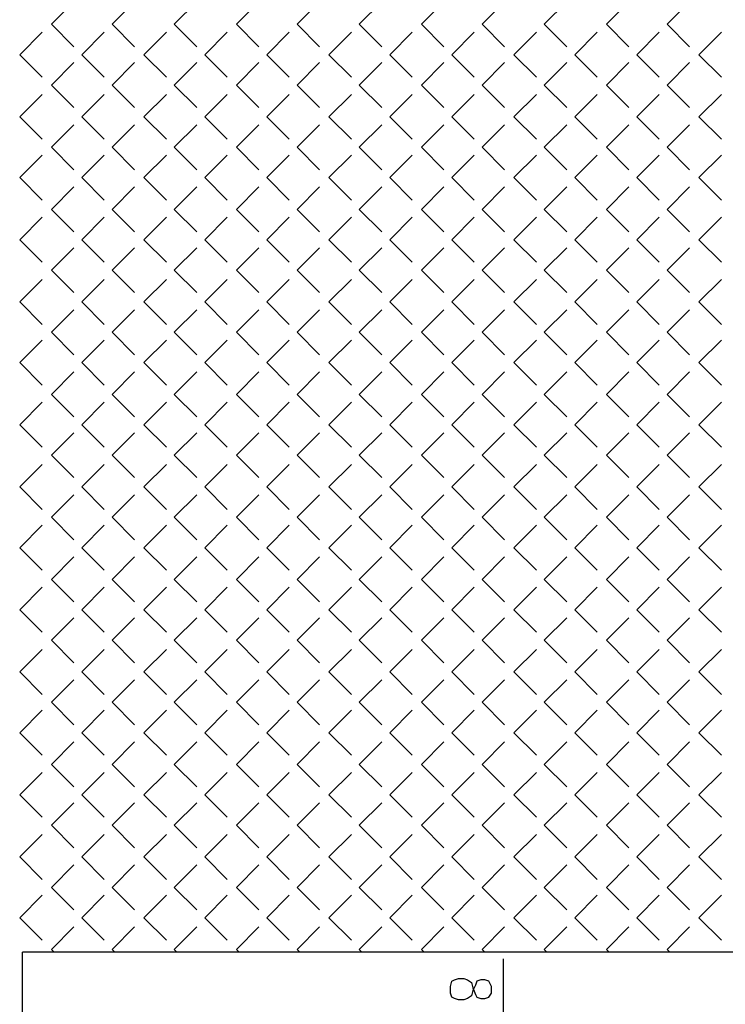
# Model space of a CAD drawing. Header units: millimetres. Extents: x -523 to 1404227, y -783705 to 1038705.
# Tile 31 of 256: x 200205 to 202466, y 10506 to 13660. Entities that reach past the tile are written whole.
import ezdxf

# ---------------------------------------------------------------- set-up
doc = ezdxf.new("R2010")
doc.units = ezdxf.units.MM
doc.linetypes.add('0.5_0.5', pattern=[1, 0.5, -0.5])
for name, color, linetype in [('PDF _0', 252, 'Continuous'), ('PDF _BA_met', 7, 'Continuous'), ('PDF _PG_ŚCIANY_DZIAŁOWE', 7, 'Continuous')]:
    doc.layers.add(name, color=color, linetype=linetype)

# ---------------------------------------------------------------- blocks, each defined once
blk = doc.blocks.new('A$Cc5eb5aaa')
at = {"layer": 'PDF _0', "lineweight": -3}
for points in [[(21439, 15037.8), (21511, 15109.7)], [(21633.7, 15037.8), (21705.7, 15109.7)], [(21832.7, 15037.8), (21904.7, 15109.7)], [(22031.7, 15037.8), (22103.7, 15109.7)], [(22226.4, 15037.8), (22298.4, 15109.7)], [(22425.4, 15037.8), (22497.4, 15109.7)], [(22624.4, 15037.8), (22696.4, 15109.7)], [(22819.1, 15037.8), (22891.1, 15109.7)], [(23018.1, 15037.8), (23090.1, 15109.7)], [(23217.1, 15037.8), (23289.1, 15109.7)], [(23411.9, 15037.8), (23483.8, 15109.7)], [(21439, 15037.8), (21511, 14965.8)], [(21633.7, 15037.8), (21705.7, 14965.8)], [(21832.7, 15037.8), (21904.7, 14965.8)], [(22031.7, 15037.8), (22103.7, 14965.8)], [(22226.4, 15037.8), (22298.4, 14965.8)], [(22425.4, 15037.8), (22497.4, 14965.8)], [(22624.4, 15037.8), (22696.4, 14965.8)], [(22819.1, 15037.8), (22891.1, 14965.8)], [(23018.1, 15037.8), (23090.1, 14965.8)], [(23217.1, 15037.8), (23289.1, 14965.8)], [(23411.9, 15037.8), (23483.8, 14965.8)], [(21337.4, 14940.4), (21409.4, 15012.4)], [(21536.4, 14940.4), (21608.3, 15012.4)], [(21735.3, 14940.4), (21807.3, 15012.4)], [(21930.1, 14940.4), (22002.1, 15012.4)], [(22129.1, 14940.4), (22201, 15012.4)], [(22328, 14940.4), (22400, 15012.4)], [(22522.8, 14940.4), (22594.8, 15012.4)], [(22721.8, 14940.4), (22793.7, 15012.4)], [(22920.8, 14940.4), (22992.7, 15012.4)], [(23115.5, 14940.4), (23187.5, 15012.4)], [(23314.5, 14940.4), (23386.4, 15012.4)], [(23513.5, 14940.4), (23585.4, 15012.4)], [(21337.4, 14940.4), (21409.4, 14868.4)], [(21536.4, 14940.4), (21608.3, 14868.4)], [(21735.3, 14940.4), (21807.3, 14868.4)], [(21930.1, 14940.4), (22002.1, 14868.4)], [(22129.1, 14940.4), (22201, 14868.4)], [(22328, 14940.4), (22400, 14868.4)], [(22522.8, 14940.4), (22594.8, 14868.4)], [(22721.8, 14940.4), (22793.7, 14868.4)], [(22920.8, 14940.4), (22992.7, 14868.4)], [(23115.5, 14940.4), (23187.5, 14868.4)], [(23314.5, 14940.4), (23386.4, 14868.4)], [(23513.5, 14940.4), (23585.4, 14868.4)], [(21439, 14843), (21511, 14915)], [(21633.7, 14843), (21705.7, 14915)], [(21832.7, 14843), (21904.7, 14915)], [(22031.7, 14843), (22103.7, 14915)], [(22226.4, 14843), (22298.4, 14915)], [(22425.4, 14843), (22497.4, 14915)], [(22624.4, 14843), (22696.4, 14915)], [(22819.1, 14843), (22891.1, 14915)], [(23018.1, 14843), (23090.1, 14915)], [(23217.1, 14843), (23289.1, 14915)], [(23411.9, 14843), (23483.8, 14915)], [(21439, 14843), (21511, 14771.1)], [(21633.7, 14843), (21705.7, 14771.1)], [(21832.7, 14843), (21904.7, 14771.1)], [(22031.7, 14843), (22103.7, 14771.1)], [(22226.4, 14843), (22298.4, 14771.1)], [(22425.4, 14843), (22497.4, 14771.1)], [(22624.4, 14843), (22696.4, 14771.1)], [(22819.1, 14843), (22891.1, 14771.1)], [(23018.1, 14843), (23090.1, 14771.1)], [(23217.1, 14843), (23289.1, 14771.1)], [(23411.9, 14843), (23483.8, 14771.1)], [(21337.4, 14741.4), (21409.4, 14813.4)], [(21536.4, 14741.4), (21608.3, 14813.4)], [(21735.3, 14741.4), (21807.3, 14813.4)], [(21930.1, 14741.4), (22002.1, 14813.4)], [(22129.1, 14741.4), (22201, 14813.4)], [(22328, 14741.4), (22400, 14813.4)], [(22522.8, 14741.4), (22594.8, 14813.4)], [(22721.8, 14741.4), (22793.7, 14813.4)], [(22920.8, 14741.4), (22992.7, 14813.4)], [(23115.5, 14741.4), (23187.5, 14813.4)], [(23314.5, 14741.4), (23386.4, 14813.4)], [(23513.5, 14741.4), (23585.4, 14813.4)], [(21337.4, 14741.4), (21409.4, 14669.5)], [(21536.4, 14741.4), (21608.3, 14669.5)], [(21735.3, 14741.4), (21807.3, 14669.5)], [(21930.1, 14741.4), (22002.1, 14669.5)], [(22129.1, 14741.4), (22201, 14669.5)], [(22328, 14741.4), (22400, 14669.5)], [(22522.8, 14741.4), (22594.8, 14669.5)], [(22721.8, 14741.4), (22793.7, 14669.5)], [(22920.8, 14741.4), (22992.7, 14669.5)], [(23115.5, 14741.4), (23187.5, 14669.5)], [(23314.5, 14741.4), (23386.4, 14669.5)], [(23513.5, 14741.4), (23585.4, 14669.5)], [(21439, 14644), (21511, 14716)], [(21633.7, 14644), (21705.7, 14716)], [(21832.7, 14644), (21904.7, 14716)], [(22031.7, 14644), (22103.7, 14716)], [(22226.4, 14644), (22298.4, 14716)], [(22425.4, 14644), (22497.4, 14716)], [(22624.4, 14644), (22696.4, 14716)], [(22819.1, 14644), (22891.1, 14716)], [(23018.1, 14644), (23090.1, 14716)], [(23217.1, 14644), (23289.1, 14716)], [(23411.9, 14644), (23483.8, 14716)], [(21439, 14644), (21511, 14572.1)], [(21633.7, 14644), (21705.7, 14572.1)], [(21832.7, 14644), (21904.7, 14572.1)], [(22031.7, 14644), (22103.7, 14572.1)], [(22226.4, 14644), (22298.4, 14572.1)], [(22425.4, 14644), (22497.4, 14572.1)], [(22624.4, 14644), (22696.4, 14572.1)], [(22819.1, 14644), (22891.1, 14572.1)], [(23018.1, 14644), (23090.1, 14572.1)], [(23217.1, 14644), (23289.1, 14572.1)], [(23411.9, 14644), (23483.8, 14572.1)], [(21337.4, 14546.7), (21409.4, 14618.6)], [(21536.4, 14546.7), (21608.3, 14618.6)], [(21735.3, 14546.7), (21807.3, 14618.6)], [(21930.1, 14546.7), (22002.1, 14618.6)], [(22129.1, 14546.7), (22201, 14618.6)], [(22328, 14546.7), (22400, 14618.6)], [(22522.8, 14546.7), (22594.8, 14618.6)], [(22721.8, 14546.7), (22793.7, 14618.6)], [(22920.8, 14546.7), (22992.7, 14618.6)], [(23115.5, 14546.7), (23187.5, 14618.6)], [(23314.5, 14546.7), (23386.4, 14618.6)], [(23513.5, 14546.7), (23585.4, 14618.6)], [(21337.4, 14546.7), (21409.4, 14474.7)], [(21536.4, 14546.7), (21608.3, 14474.7)], [(21735.3, 14546.7), (21807.3, 14474.7)], [(21930.1, 14546.7), (22002.1, 14474.7)], [(22129.1, 14546.7), (22201, 14474.7)], [(22328, 14546.7), (22400, 14474.7)], [(22522.8, 14546.7), (22594.8, 14474.7)], [(22721.8, 14546.7), (22793.7, 14474.7)], [(22920.8, 14546.7), (22992.7, 14474.7)], [(23115.5, 14546.7), (23187.5, 14474.7)], [(23314.5, 14546.7), (23386.4, 14474.7)], [(23513.5, 14546.7), (23585.4, 14474.7)], [(21439, 14445.1), (21511, 14517)], [(21633.7, 14445.1), (21705.7, 14517)], [(21832.7, 14445.1), (21904.7, 14517)], [(22031.7, 14445.1), (22103.7, 14517)], [(22226.4, 14445.1), (22298.4, 14517)], [(22425.4, 14445.1), (22497.4, 14517)], [(22624.4, 14445.1), (22696.4, 14517)], [(22819.1, 14445.1), (22891.1, 14517)], [(23018.1, 14445.1), (23090.1, 14517)], [(23217.1, 14445.1), (23289.1, 14517)], [(23411.9, 14445.1), (23483.8, 14517)], [(21337.4, 14347.7), (21409.4, 14419.7)], [(21439, 14445.1), (21511, 14373.1)], [(21536.4, 14347.7), (21608.3, 14419.7)], [(21633.7, 14445.1), (21705.7, 14373.1)], [(21735.3, 14347.7), (21807.3, 14419.7)], [(21832.7, 14445.1), (21904.7, 14373.1)], [(21930.1, 14347.7), (22002.1, 14419.7)], [(22031.7, 14445.1), (22103.7, 14373.1)], [(22129.1, 14347.7), (22201, 14419.7)], [(22226.4, 14445.1), (22298.4, 14373.1)], [(22328, 14347.7), (22400, 14419.7)], [(22425.4, 14445.1), (22497.4, 14373.1)], [(22522.8, 14347.7), (22594.8, 14419.7)], [(22624.4, 14445.1), (22696.4, 14373.1)], [(22721.8, 14347.7), (22793.7, 14419.7)], [(22819.1, 14445.1), (22891.1, 14373.1)], [(22920.8, 14347.7), (22992.7, 14419.7)], [(23018.1, 14445.1), (23090.1, 14373.1)], [(23115.5, 14347.7), (23187.5, 14419.7)], [(23217.1, 14445.1), (23289.1, 14373.1)], [(23314.5, 14347.7), (23386.4, 14419.7)], [(23411.9, 14445.1), (23483.8, 14373.1)], [(23513.5, 14347.7), (23585.4, 14419.7)], [(21337.4, 14347.7), (21409.4, 14275.7)], [(21439, 14250.3), (21511, 14322.3)], [(21536.4, 14347.7), (21608.3, 14275.7)], [(21633.7, 14250.3), (21705.7, 14322.3)], [(21735.3, 14347.7), (21807.3, 14275.7)], [(21832.7, 14250.3), (21904.7, 14322.3)], [(21930.1, 14347.7), (22002.1, 14275.7)], [(22031.7, 14250.3), (22103.7, 14322.3)], [(22129.1, 14347.7), (22201, 14275.7)], [(22226.4, 14250.3), (22298.4, 14322.3)], [(22328, 14347.7), (22400, 14275.7)], [(22425.4, 14250.3), (22497.4, 14322.3)], [(22522.8, 14347.7), (22594.8, 14275.7)], [(22624.4, 14250.3), (22696.4, 14322.3)], [(22721.8, 14347.7), (22793.7, 14275.7)], [(22819.1, 14250.3), (22891.1, 14322.3)], [(22920.8, 14347.7), (22992.7, 14275.7)], [(23018.1, 14250.3), (23090.1, 14322.3)], [(23115.5, 14347.7), (23187.5, 14275.7)], [(23217.1, 14250.3), (23289.1, 14322.3)], [(23314.5, 14347.7), (23386.4, 14275.7)], [(23411.9, 14250.3), (23483.8, 14322.3)], [(23513.5, 14347.7), (23585.4, 14275.7)], [(21439, 14250.3), (21511, 14178.4)], [(21633.7, 14250.3), (21705.7, 14178.4)], [(21832.7, 14250.3), (21904.7, 14178.4)], [(22031.7, 14250.3), (22103.7, 14178.4)], [(22226.4, 14250.3), (22298.4, 14178.4)], [(22425.4, 14250.3), (22497.4, 14178.4)], [(22624.4, 14250.3), (22696.4, 14178.4)], [(22819.1, 14250.3), (22891.1, 14178.4)], [(23018.1, 14250.3), (23090.1, 14178.4)], [(23217.1, 14250.3), (23289.1, 14178.4)], [(23411.9, 14250.3), (23483.8, 14178.4)], [(21337.4, 14148.7), (21409.4, 14220.7)], [(21536.4, 14148.7), (21608.3, 14220.7)], [(21735.3, 14148.7), (21807.3, 14220.7)], [(21930.1, 14148.7), (22002.1, 14220.7)], [(22129.1, 14148.7), (22201, 14220.7)], [(22328, 14148.7), (22400, 14220.7)], [(22522.8, 14148.7), (22594.8, 14220.7)], [(22721.8, 14148.7), (22793.7, 14220.7)], [(22920.8, 14148.7), (22992.7, 14220.7)], [(23115.5, 14148.7), (23187.5, 14220.7)], [(23314.5, 14148.7), (23386.4, 14220.7)], [(23513.5, 14148.7), (23585.4, 14220.7)], [(21337.4, 14148.7), (21409.4, 14076.7)], [(21536.4, 14148.7), (21608.3, 14076.7)], [(21735.3, 14148.7), (21807.3, 14076.7)], [(21930.1, 14148.7), (22002.1, 14076.7)], [(22129.1, 14148.7), (22201, 14076.7)], [(22328, 14148.7), (22400, 14076.7)], [(22522.8, 14148.7), (22594.8, 14076.7)], [(22721.8, 14148.7), (22793.7, 14076.7)], [(22920.8, 14148.7), (22992.7, 14076.7)], [(23115.5, 14148.7), (23187.5, 14076.7)], [(23314.5, 14148.7), (23386.4, 14076.7)], [(23513.5, 14148.7), (23585.4, 14076.7)], [(21439, 14051.3), (21511, 14123.3)], [(21633.7, 14051.3), (21705.7, 14123.3)], [(21832.7, 14051.3), (21904.7, 14123.3)], [(22031.7, 14051.3), (22103.7, 14123.3)], [(22226.4, 14051.3), (22298.4, 14123.3)], [(22425.4, 14051.3), (22497.4, 14123.3)], [(22624.4, 14051.3), (22696.4, 14123.3)], [(22819.1, 14051.3), (22891.1, 14123.3)], [(23018.1, 14051.3), (23090.1, 14123.3)], [(23217.1, 14051.3), (23289.1, 14123.3)], [(23411.9, 14051.3), (23483.8, 14123.3)], [(21439, 14051.3), (21511, 13979.4)], [(21633.7, 14051.3), (21705.7, 13979.4)], [(21832.7, 14051.3), (21904.7, 13979.4)], [(22031.7, 14051.3), (22103.7, 13979.4)], [(22226.4, 14051.3), (22298.4, 13979.4)], [(22425.4, 14051.3), (22497.4, 13979.4)], [(22624.4, 14051.3), (22696.4, 13979.4)], [(22819.1, 14051.3), (22891.1, 13979.4)], [(23018.1, 14051.3), (23090.1, 13979.4)], [(23217.1, 14051.3), (23289.1, 13979.4)], [(23411.9, 14051.3), (23483.8, 13979.4)], [(21337.4, 13954), (21409.4, 14025.9)], [(21536.4, 13954), (21608.3, 14025.9)], [(21735.3, 13954), (21807.3, 14025.9)], [(21930.1, 13954), (22002.1, 14025.9)], [(22129.1, 13954), (22201, 14025.9)], [(22328, 13954), (22400, 14025.9)], [(22522.8, 13954), (22594.8, 14025.9)], [(22721.8, 13954), (22793.7, 14025.9)], [(22920.8, 13954), (22992.7, 14025.9)], [(23115.5, 13954), (23187.5, 14025.9)], [(23314.5, 13954), (23386.4, 14025.9)], [(23513.5, 13954), (23585.4, 14025.9)], [(21337.4, 13954), (21409.4, 13882)], [(21536.4, 13954), (21608.3, 13882)], [(21735.3, 13954), (21807.3, 13882)], [(21930.1, 13954), (22002.1, 13882)], [(22129.1, 13954), (22201, 13882)], [(22328, 13954), (22400, 13882)], [(22522.8, 13954), (22594.8, 13882)], [(22721.8, 13954), (22793.7, 13882)], [(22920.8, 13954), (22992.7, 13882)], [(23115.5, 13954), (23187.5, 13882)], [(23314.5, 13954), (23386.4, 13882)], [(23513.5, 13954), (23585.4, 13882)], [(21439, 13852.4), (21511, 13924.3)], [(21633.7, 13852.4), (21705.7, 13924.3)], [(21832.7, 13852.4), (21904.7, 13924.3)], [(22031.7, 13852.4), (22103.7, 13924.3)], [(22226.4, 13852.4), (22298.4, 13924.3)], [(22425.4, 13852.4), (22497.4, 13924.3)], [(22624.4, 13852.4), (22696.4, 13924.3)], [(22819.1, 13852.4), (22891.1, 13924.3)], [(23018.1, 13852.4), (23090.1, 13924.3)], [(23217.1, 13852.4), (23289.1, 13924.3)], [(23411.9, 13852.4), (23483.8, 13924.3)], [(21439, 13852.4), (21511, 13780.4)], [(21633.7, 13852.4), (21705.7, 13780.4)], [(21832.7, 13852.4), (21904.7, 13780.4)], [(22031.7, 13852.4), (22103.7, 13780.4)], [(22226.4, 13852.4), (22298.4, 13780.4)], [(22425.4, 13852.4), (22497.4, 13780.4)], [(22624.4, 13852.4), (22696.4, 13780.4)], [(22819.1, 13852.4), (22891.1, 13780.4)], [(23018.1, 13852.4), (23090.1, 13780.4)], [(23217.1, 13852.4), (23289.1, 13780.4)], [(23411.9, 13852.4), (23483.8, 13780.4)], [(21337.4, 13755), (21409.4, 13827)], [(21536.4, 13755), (21608.3, 13827)], [(21735.3, 13755), (21807.3, 13827)], [(21930.1, 13755), (22002.1, 13827)], [(22129.1, 13755), (22201, 13827)], [(22328, 13755), (22400, 13827)], [(22522.8, 13755), (22594.8, 13827)], [(22721.8, 13755), (22793.7, 13827)], [(22920.8, 13755), (22992.7, 13827)], [(23115.5, 13755), (23187.5, 13827)], [(23314.5, 13755), (23386.4, 13827)], [(23513.5, 13755), (23585.4, 13827)], [(21337.4, 13755), (21409.4, 13683)], [(21536.4, 13755), (21608.3, 13683)], [(21735.3, 13755), (21807.3, 13683)], [(21930.1, 13755), (22002.1, 13683)], [(22129.1, 13755), (22201, 13683)], [(22328, 13755), (22400, 13683)], [(22522.8, 13755), (22594.8, 13683)], [(22721.8, 13755), (22793.7, 13683)], [(22920.8, 13755), (22992.7, 13683)], [(23115.5, 13755), (23187.5, 13683)], [(23314.5, 13755), (23386.4, 13683)], [(23513.5, 13755), (23585.4, 13683)], [(21439, 13657.6), (21511, 13729.6)], [(21633.7, 13657.6), (21705.7, 13729.6)], [(21832.7, 13657.6), (21904.7, 13729.6)], [(22031.7, 13657.6), (22103.7, 13729.6)], [(22226.4, 13657.6), (22298.4, 13729.6)], [(22425.4, 13657.6), (22497.4, 13729.6)], [(22624.4, 13657.6), (22696.4, 13729.6)], [(22819.1, 13657.6), (22891.1, 13729.6)], [(23018.1, 13657.6), (23090.1, 13729.6)], [(23217.1, 13657.6), (23289.1, 13729.6)], [(23411.9, 13657.6), (23483.8, 13729.6)], [(21439, 13657.6), (21511, 13585.6)], [(21633.7, 13657.6), (21705.7, 13585.6)], [(21832.7, 13657.6), (21904.7, 13585.6)], [(22031.7, 13657.6), (22103.7, 13585.6)], [(22226.4, 13657.6), (22298.4, 13585.6)], [(22425.4, 13657.6), (22497.4, 13585.6)], [(22624.4, 13657.6), (22696.4, 13585.6)], [(22819.1, 13657.6), (22891.1, 13585.6)], [(23018.1, 13657.6), (23090.1, 13585.6)], [(23217.1, 13657.6), (23289.1, 13585.6)], [(23411.9, 13657.6), (23483.8, 13585.6)], [(21337.4, 13556), (21409.4, 13628)], [(21536.4, 13556), (21608.3, 13628)], [(21735.3, 13556), (21807.3, 13628)], [(21930.1, 13556), (22002.1, 13628)], [(22129.1, 13556), (22201, 13628)], [(22328, 13556), (22400, 13628)], [(22522.8, 13556), (22594.8, 13628)], [(22721.8, 13556), (22793.7, 13628)], [(22920.8, 13556), (22992.7, 13628)], [(23115.5, 13556), (23187.5, 13628)], [(23314.5, 13556), (23386.4, 13628)], [(23513.5, 13556), (23585.4, 13628)], [(21337.4, 13556), (21409.4, 13484)], [(21536.4, 13556), (21608.3, 13484)], [(21735.3, 13556), (21807.3, 13484)], [(21930.1, 13556), (22002.1, 13484)], [(22129.1, 13556), (22201, 13484)], [(22328, 13556), (22400, 13484)], [(22522.8, 13556), (22594.8, 13484)], [(22721.8, 13556), (22793.7, 13484)], [(22920.8, 13556), (22992.7, 13484)], [(23115.5, 13556), (23187.5, 13484)], [(23314.5, 13556), (23386.4, 13484)], [(23513.5, 13556), (23585.4, 13484)], [(21439, 13458.6), (21511, 13530.6)], [(21633.7, 13458.6), (21705.7, 13530.6)], [(21832.7, 13458.6), (21904.7, 13530.6)], [(22031.7, 13458.6), (22103.7, 13530.6)], [(22226.4, 13458.6), (22298.4, 13530.6)], [(22425.4, 13458.6), (22497.4, 13530.6)], [(22624.4, 13458.6), (22696.4, 13530.6)], [(22819.1, 13458.6), (22891.1, 13530.6)], [(23018.1, 13458.6), (23090.1, 13530.6)], [(23217.1, 13458.6), (23289.1, 13530.6)], [(23411.9, 13458.6), (23483.8, 13530.6)], [(21439, 13458.6), (21511, 13386.7)], [(21633.7, 13458.6), (21705.7, 13386.7)], [(21832.7, 13458.6), (21904.7, 13386.7)], [(22031.7, 13458.6), (22103.7, 13386.7)], [(22226.4, 13458.6), (22298.4, 13386.7)], [(22425.4, 13458.6), (22497.4, 13386.7)], [(22624.4, 13458.6), (22696.4, 13386.7)], [(22819.1, 13458.6), (22891.1, 13386.7)], [(23018.1, 13458.6), (23090.1, 13386.7)], [(23217.1, 13458.6), (23289.1, 13386.7)], [(23411.9, 13458.6), (23483.8, 13386.7)], [(21337.4, 13361.3), (21409.4, 13433.2)], [(21536.4, 13361.3), (21608.3, 13433.2)], [(21735.3, 13361.3), (21807.3, 13433.2)], [(21930.1, 13361.3), (22002.1, 13433.2)], [(22129.1, 13361.3), (22201, 13433.2)], [(22328, 13361.3), (22400, 13433.2)], [(22522.8, 13361.3), (22594.8, 13433.2)], [(22721.8, 13361.3), (22793.7, 13433.2)], [(22920.8, 13361.3), (22992.7, 13433.2)], [(23115.5, 13361.3), (23187.5, 13433.2)], [(23314.5, 13361.3), (23386.4, 13433.2)], [(23513.5, 13361.3), (23585.4, 13433.2)], [(21337.4, 13361.3), (21409.4, 13289.3)], [(21536.4, 13361.3), (21608.3, 13289.3)], [(21735.3, 13361.3), (21807.3, 13289.3)], [(21930.1, 13361.3), (22002.1, 13289.3)], [(22129.1, 13361.3), (22201, 13289.3)], [(22328, 13361.3), (22400, 13289.3)], [(22522.8, 13361.3), (22594.8, 13289.3)], [(22721.8, 13361.3), (22793.7, 13289.3)], [(22920.8, 13361.3), (22992.7, 13289.3)], [(23115.5, 13361.3), (23187.5, 13289.3)], [(23314.5, 13361.3), (23386.4, 13289.3)], [(23513.5, 13361.3), (23585.4, 13289.3)], [(21439, 13259.7), (21511, 13331.6)], [(21633.7, 13259.7), (21705.7, 13331.6)], [(21832.7, 13259.7), (21904.7, 13331.6)], [(22031.7, 13259.7), (22103.7, 13331.6)], [(22226.4, 13259.7), (22298.4, 13331.6)], [(22425.4, 13259.7), (22497.4, 13331.6)], [(22624.4, 13259.7), (22696.4, 13331.6)], [(22819.1, 13259.7), (22891.1, 13331.6)], [(23018.1, 13259.7), (23090.1, 13331.6)], [(23217.1, 13259.7), (23289.1, 13331.6)], [(23411.9, 13259.7), (23483.8, 13331.6)], [(21439, 13259.7), (21511, 13187.7)], [(21633.7, 13259.7), (21705.7, 13187.7)], [(21832.7, 13259.7), (21904.7, 13187.7)], [(22031.7, 13259.7), (22103.7, 13187.7)], [(22226.4, 13259.7), (22298.4, 13187.7)], [(22425.4, 13259.7), (22497.4, 13187.7)], [(22624.4, 13259.7), (22696.4, 13187.7)], [(22819.1, 13259.7), (22891.1, 13187.7)], [(23018.1, 13259.7), (23090.1, 13187.7)], [(23217.1, 13259.7), (23289.1, 13187.7)], [(23411.9, 13259.7), (23483.8, 13187.7)], [(21337.4, 13162.3), (21409.4, 13234.3)], [(21536.4, 13162.3), (21608.3, 13234.3)], [(21735.3, 13162.3), (21807.3, 13234.3)], [(21930.1, 13162.3), (22002.1, 13234.3)], [(22129.1, 13162.3), (22201, 13234.3)], [(22328, 13162.3), (22400, 13234.3)], [(22522.8, 13162.3), (22594.8, 13234.3)], [(22721.8, 13162.3), (22793.7, 13234.3)], [(22920.8, 13162.3), (22992.7, 13234.3)], [(23115.5, 13162.3), (23187.5, 13234.3)], [(23314.5, 13162.3), (23386.4, 13234.3)], [(23513.5, 13162.3), (23585.4, 13234.3)], [(21337.4, 13162.3), (21409.4, 13090.3)], [(21536.4, 13162.3), (21608.3, 13090.3)], [(21735.3, 13162.3), (21807.3, 13090.3)], [(21930.1, 13162.3), (22002.1, 13090.3)], [(22129.1, 13162.3), (22201, 13090.3)], [(22328, 13162.3), (22400, 13090.3)], [(22522.8, 13162.3), (22594.8, 13090.3)], [(22721.8, 13162.3), (22793.7, 13090.3)], [(22920.8, 13162.3), (22992.7, 13090.3)], [(23115.5, 13162.3), (23187.5, 13090.3)], [(23314.5, 13162.3), (23386.4, 13090.3)], [(23513.5, 13162.3), (23585.4, 13090.3)], [(21439, 13064.9), (21511, 13136.9)], [(21633.7, 13064.9), (21705.7, 13136.9)], [(21832.7, 13064.9), (21904.7, 13136.9)], [(22031.7, 13064.9), (22103.7, 13136.9)], [(22226.4, 13064.9), (22298.4, 13136.9)], [(22425.4, 13064.9), (22497.4, 13136.9)], [(22624.4, 13064.9), (22696.4, 13136.9)], [(22819.1, 13064.9), (22891.1, 13136.9)], [(23018.1, 13064.9), (23090.1, 13136.9)], [(23217.1, 13064.9), (23289.1, 13136.9)], [(23411.9, 13064.9), (23483.8, 13136.9)], [(21439, 13064.9), (21511, 12992.9)], [(21633.7, 13064.9), (21705.7, 12992.9)], [(21832.7, 13064.9), (21904.7, 12992.9)], [(22031.7, 13064.9), (22103.7, 12992.9)], [(22226.4, 13064.9), (22298.4, 12992.9)], [(22425.4, 13064.9), (22497.4, 12992.9)], [(22624.4, 13064.9), (22696.4, 12992.9)], [(22819.1, 13064.9), (22891.1, 12992.9)], [(23018.1, 13064.9), (23090.1, 12992.9)], [(23217.1, 13064.9), (23289.1, 12992.9)], [(23411.9, 13064.9), (23483.8, 12992.9)], [(21337.4, 12963.3), (21409.4, 13035.3)], [(21536.4, 12963.3), (21608.3, 13035.3)], [(21735.3, 12963.3), (21807.3, 13035.3)], [(21930.1, 12963.3), (22002.1, 13035.3)], [(22129.1, 12963.3), (22201, 13035.3)], [(22328, 12963.3), (22400, 13035.3)], [(22522.8, 12963.3), (22594.8, 13035.3)], [(22721.8, 12963.3), (22793.7, 13035.3)], [(22920.8, 12963.3), (22992.7, 13035.3)], [(23115.5, 12963.3), (23187.5, 13035.3)], [(23314.5, 12963.3), (23386.4, 13035.3)], [(23513.5, 12963.3), (23585.4, 13035.3)], [(21337.4, 12963.3), (21409.4, 12891.3)], [(21536.4, 12963.3), (21608.3, 12891.3)], [(21735.3, 12963.3), (21807.3, 12891.3)], [(21930.1, 12963.3), (22002.1, 12891.3)], [(22129.1, 12963.3), (22201, 12891.3)], [(22328, 12963.3), (22400, 12891.3)], [(22522.8, 12963.3), (22594.8, 12891.3)], [(22721.8, 12963.3), (22793.7, 12891.3)], [(22920.8, 12963.3), (22992.7, 12891.3)], [(23115.5, 12963.3), (23187.5, 12891.3)], [(23314.5, 12963.3), (23386.4, 12891.3)], [(23513.5, 12963.3), (23585.4, 12891.3)], [(21439, 12865.9), (21511, 12937.9)], [(21633.7, 12865.9), (21705.7, 12937.9)], [(21832.7, 12865.9), (21904.7, 12937.9)], [(22031.7, 12865.9), (22103.7, 12937.9)], [(22226.4, 12865.9), (22298.4, 12937.9)], [(22425.4, 12865.9), (22497.4, 12937.9)], [(22624.4, 12865.9), (22696.4, 12937.9)], [(22819.1, 12865.9), (22891.1, 12937.9)], [(23018.1, 12865.9), (23090.1, 12937.9)], [(23217.1, 12865.9), (23289.1, 12937.9)], [(23411.9, 12865.9), (23483.8, 12937.9)], [(21337.4, 12768.6), (21409.4, 12840.5)], [(21439, 12865.9), (21511, 12794)], [(21536.4, 12768.6), (21608.3, 12840.5)], [(21633.7, 12865.9), (21705.7, 12794)], [(21735.3, 12768.6), (21807.3, 12840.5)], [(21832.7, 12865.9), (21904.7, 12794)], [(21930.1, 12768.6), (22002.1, 12840.5)], [(22031.7, 12865.9), (22103.7, 12794)], [(22129.1, 12768.6), (22201, 12840.5)], [(22226.4, 12865.9), (22298.4, 12794)], [(22328, 12768.6), (22400, 12840.5)], [(22425.4, 12865.9), (22497.4, 12794)], [(22522.8, 12768.6), (22594.8, 12840.5)], [(22624.4, 12865.9), (22696.4, 12794)], [(22721.8, 12768.6), (22793.7, 12840.5)], [(22819.1, 12865.9), (22891.1, 12794)], [(22920.8, 12768.6), (22992.7, 12840.5)], [(23018.1, 12865.9), (23090.1, 12794)], [(23115.5, 12768.6), (23187.5, 12840.5)], [(23217.1, 12865.9), (23289.1, 12794)], [(23314.5, 12768.6), (23386.4, 12840.5)], [(23411.9, 12865.9), (23483.8, 12794)], [(23513.5, 12768.6), (23585.4, 12840.5)], [(21337.4, 12768.6), (21409.4, 12696.6)], [(21536.4, 12768.6), (21608.3, 12696.6)], [(21735.3, 12768.6), (21807.3, 12696.6)], [(21930.1, 12768.6), (22002.1, 12696.6)], [(22129.1, 12768.6), (22201, 12696.6)], [(22328, 12768.6), (22400, 12696.6)], [(22522.8, 12768.6), (22594.8, 12696.6)], [(22721.8, 12768.6), (22793.7, 12696.6)], [(22920.8, 12768.6), (22992.7, 12696.6)], [(23115.5, 12768.6), (23187.5, 12696.6)], [(23314.5, 12768.6), (23386.4, 12696.6)], [(23513.5, 12768.6), (23585.4, 12696.6)], [(21439, 12667), (21511, 12738.9)], [(21633.7, 12667), (21705.7, 12738.9)], [(21832.7, 12667), (21904.7, 12738.9)], [(22031.7, 12667), (22103.7, 12738.9)], [(22226.4, 12667), (22298.4, 12738.9)], [(22425.4, 12667), (22497.4, 12738.9)], [(22624.4, 12667), (22696.4, 12738.9)], [(22819.1, 12667), (22891.1, 12738.9)], [(23018.1, 12667), (23090.1, 12738.9)], [(23217.1, 12667), (23289.1, 12738.9)], [(23411.9, 12667), (23483.8, 12738.9)], [(21439, 12667), (21511, 12595)], [(21633.7, 12667), (21705.7, 12595)], [(21832.7, 12667), (21904.7, 12595)], [(22031.7, 12667), (22103.7, 12595)], [(22226.4, 12667), (22298.4, 12595)], [(22425.4, 12667), (22497.4, 12595)], [(22624.4, 12667), (22696.4, 12595)], [(22819.1, 12667), (22891.1, 12595)], [(23018.1, 12667), (23090.1, 12595)], [(23217.1, 12667), (23289.1, 12595)], [(23411.9, 12667), (23483.8, 12595)], [(21337.4, 12569.6), (21409.4, 12641.6)], [(21536.4, 12569.6), (21608.3, 12641.6)], [(21735.3, 12569.6), (21807.3, 12641.6)], [(21930.1, 12569.6), (22002.1, 12641.6)], [(22129.1, 12569.6), (22201, 12641.6)], [(22328, 12569.6), (22400, 12641.6)], [(22522.8, 12569.6), (22594.8, 12641.6)], [(22721.8, 12569.6), (22793.7, 12641.6)], [(22920.8, 12569.6), (22992.7, 12641.6)], [(23115.5, 12569.6), (23187.5, 12641.6)], [(23314.5, 12569.6), (23386.4, 12641.6)], [(23513.5, 12569.6), (23585.4, 12641.6)], [(21337.4, 12569.6), (21409.4, 12497.6)], [(21536.4, 12569.6), (21608.3, 12497.6)], [(21735.3, 12569.6), (21807.3, 12497.6)], [(21930.1, 12569.6), (22002.1, 12497.6)], [(22129.1, 12569.6), (22201, 12497.6)], [(22328, 12569.6), (22400, 12497.6)], [(22522.8, 12569.6), (22594.8, 12497.6)], [(22721.8, 12569.6), (22793.7, 12497.6)], [(22920.8, 12569.6), (22992.7, 12497.6)], [(23115.5, 12569.6), (23187.5, 12497.6)], [(23314.5, 12569.6), (23386.4, 12497.6)], [(23513.5, 12569.6), (23585.4, 12497.6)], [(21439, 12472.2), (21511, 12544.2)], [(21633.7, 12472.2), (21705.7, 12544.2)], [(21832.7, 12472.2), (21904.7, 12544.2)], [(22031.7, 12472.2), (22103.7, 12544.2)], [(22226.4, 12472.2), (22298.4, 12544.2)], [(22425.4, 12472.2), (22497.4, 12544.2)], [(22624.4, 12472.2), (22696.4, 12544.2)], [(22819.1, 12472.2), (22891.1, 12544.2)], [(23018.1, 12472.2), (23090.1, 12544.2)], [(23217.1, 12472.2), (23289.1, 12544.2)], [(23411.9, 12472.2), (23483.8, 12544.2)], [(21439, 12472.2), (21511, 12400.2)], [(21633.7, 12472.2), (21705.7, 12400.2)], [(21832.7, 12472.2), (21904.7, 12400.2)], [(22031.7, 12472.2), (22103.7, 12400.2)], [(22226.4, 12472.2), (22298.4, 12400.2)], [(22425.4, 12472.2), (22497.4, 12400.2)], [(22624.4, 12472.2), (22696.4, 12400.2)], [(22819.1, 12472.2), (22891.1, 12400.2)], [(23018.1, 12472.2), (23090.1, 12400.2)], [(23217.1, 12472.2), (23289.1, 12400.2)], [(23411.9, 12472.2), (23483.8, 12400.2)], [(21337.4, 12370.6), (21409.4, 12442.6)], [(21536.4, 12370.6), (21608.3, 12442.6)], [(21735.3, 12370.6), (21807.3, 12442.6)], [(21930.1, 12370.6), (22002.1, 12442.6)], [(22129.1, 12370.6), (22201, 12442.6)], [(22328, 12370.6), (22400, 12442.6)], [(22522.8, 12370.6), (22594.8, 12442.6)], [(22721.8, 12370.6), (22793.7, 12442.6)], [(22920.8, 12370.6), (22992.7, 12442.6)], [(23115.5, 12370.6), (23187.5, 12442.6)], [(23314.5, 12370.6), (23386.4, 12442.6)], [(23513.5, 12370.6), (23585.4, 12442.6)], [(21337.4, 12370.6), (21409.4, 12298.6)], [(21536.4, 12370.6), (21608.3, 12298.6)], [(21735.3, 12370.6), (21807.3, 12298.6)], [(21930.1, 12370.6), (22002.1, 12298.6)], [(22129.1, 12370.6), (22201, 12298.6)], [(22328, 12370.6), (22400, 12298.6)], [(22522.8, 12370.6), (22594.8, 12298.6)], [(22721.8, 12370.6), (22793.7, 12298.6)], [(22920.8, 12370.6), (22992.7, 12298.6)], [(23115.5, 12370.6), (23187.5, 12298.6)], [(23314.5, 12370.6), (23386.4, 12298.6)], [(23513.5, 12370.6), (23585.4, 12298.6)], [(21439, 12273.2), (21511, 12345.2)], [(21633.7, 12273.2), (21705.7, 12345.2)], [(21832.7, 12273.2), (21904.7, 12345.2)], [(22031.7, 12273.2), (22103.7, 12345.2)], [(22226.4, 12273.2), (22298.4, 12345.2)], [(22425.4, 12273.2), (22497.4, 12345.2)], [(22624.4, 12273.2), (22696.4, 12345.2)], [(22819.1, 12273.2), (22891.1, 12345.2)], [(23018.1, 12273.2), (23090.1, 12345.2)], [(23217.1, 12273.2), (23289.1, 12345.2)], [(23411.9, 12273.2), (23483.8, 12345.2)], [(21439, 12273.2), (21511, 12201.3)], [(21633.7, 12273.2), (21705.7, 12201.3)], [(21832.7, 12273.2), (21904.7, 12201.3)], [(22031.7, 12273.2), (22103.7, 12201.3)], [(22226.4, 12273.2), (22298.4, 12201.3)], [(22425.4, 12273.2), (22497.4, 12201.3)], [(22624.4, 12273.2), (22696.4, 12201.3)], [(22819.1, 12273.2), (22891.1, 12201.3)], [(23018.1, 12273.2), (23090.1, 12201.3)], [(23217.1, 12273.2), (23289.1, 12201.3)], [(23411.9, 12273.2), (23483.8, 12201.3)], [(21337.4, 12175.9), (21409.4, 12247.8)], [(21536.4, 12175.9), (21608.3, 12247.8)], [(21735.3, 12175.9), (21807.3, 12247.8)], [(21930.1, 12175.9), (22002.1, 12247.8)], [(22129.1, 12175.9), (22201, 12247.8)], [(22328, 12175.9), (22400, 12247.8)], [(22522.8, 12175.9), (22594.8, 12247.8)], [(22721.8, 12175.9), (22793.7, 12247.8)], [(22920.8, 12175.9), (22992.7, 12247.8)], [(23115.5, 12175.9), (23187.5, 12247.8)], [(23314.5, 12175.9), (23386.4, 12247.8)], [(23513.5, 12175.9), (23585.4, 12247.8)], [(21337.4, 12175.9), (21409.4, 12103.9)], [(21536.4, 12175.9), (21608.3, 12103.9)], [(21735.3, 12175.9), (21807.3, 12103.9)], [(21930.1, 12175.9), (22002.1, 12103.9)], [(22129.1, 12175.9), (22201, 12103.9)], [(22328, 12175.9), (22400, 12103.9)], [(22522.8, 12175.9), (22594.8, 12103.9)], [(22721.8, 12175.9), (22793.7, 12103.9)], [(22920.8, 12175.9), (22992.7, 12103.9)], [(23115.5, 12175.9), (23187.5, 12103.9)], [(23314.5, 12175.9), (23386.4, 12103.9)], [(23513.5, 12175.9), (23585.4, 12103.9)], [(21439, 12074.2), (21511, 12146.2)], [(21633.7, 12074.2), (21705.7, 12146.2)], [(21832.7, 12074.2), (21904.7, 12146.2)], [(22031.7, 12074.2), (22103.7, 12146.2)], [(22226.4, 12074.2), (22298.4, 12146.2)], [(22425.4, 12074.2), (22497.4, 12146.2)], [(22624.4, 12074.2), (22696.4, 12146.2)], [(22819.1, 12074.2), (22891.1, 12146.2)], [(23018.1, 12074.2), (23090.1, 12146.2)], [(23217.1, 12074.2), (23289.1, 12146.2)], [(23411.9, 12074.2), (23483.8, 12146.2)], [(21439, 12074.2), (21447.5, 12065.8)], [(21633.7, 12074.2), (21642.2, 12065.8)], [(21832.7, 12074.2), (21841.2, 12065.8)], [(22031.7, 12074.2), (22040.2, 12065.8)], [(22226.4, 12074.2), (22234.9, 12065.8)], [(22425.4, 12074.2), (22433.9, 12065.8)], [(22624.4, 12074.2), (22632.9, 12065.8)], [(22819.1, 12074.2), (22827.6, 12065.8)], [(23018.1, 12074.2), (23026.6, 12065.8)], [(23217.1, 12074.2), (23225.6, 12065.8)], [(23411.9, 12074.2), (23420.3, 12065.8)]]:
    blk.add_lwpolyline(points, dxfattribs=at)
at = {"layer": 'PDF _BA_met', "lineweight": -3}
blk.add_lwpolyline([(22886.9, 12044.6), (22886.9, 9991.3)], dxfattribs=at)
blk.add_lwpolyline([(22848.8, 11955.7), (22840.3, 11972.6), (22827.6, 11976.9), (22814.9, 11976.9), (22802.2, 11972.6), (22798, 11959.9), (22789.5, 11943), (22785.3, 11926.1), (22772.6, 11917.6), (22759.9, 11913.4), (22742.9, 11913.4), (22730.2, 11917.6), (22721.8, 11921.8), (22717.5, 11934.5), (22717.5, 11955.7), (22721.8, 11972.6), (22730.2, 11976.9), (22742.9, 11981.1), (22759.9, 11981.1), (22772.6, 11976.9), (22785.3, 11968.4), (22789.5, 11951.5), (22798, 11930.3), (22802.2, 11921.8), (22814.9, 11917.6), (22827.6, 11917.6), (22840.3, 11921.8), (22848.8, 11934.5)], close=True, dxfattribs=at)
at = {"layer": 'PDF _PG_ŚCIANY_DZIAŁOWE', "lineweight": -3}
for points in [[(25223.8, 12065.8), (21345.9, 12065.8)], [(21345.9, 9987.1), (21345.9, 12065.8)]]:
    blk.add_lwpolyline(points, dxfattribs=at)

msp = doc.modelspace()

# ---------------------------------------------------------------- block references
at = {"color": 1, "linetype": '0.5_0.5', "ltscale": 10}
msp.add_blockref('A$Cc5eb5aaa', (178867.66, -1392.86), dxfattribs=at)

doc.saveas('drawing.dxf')
